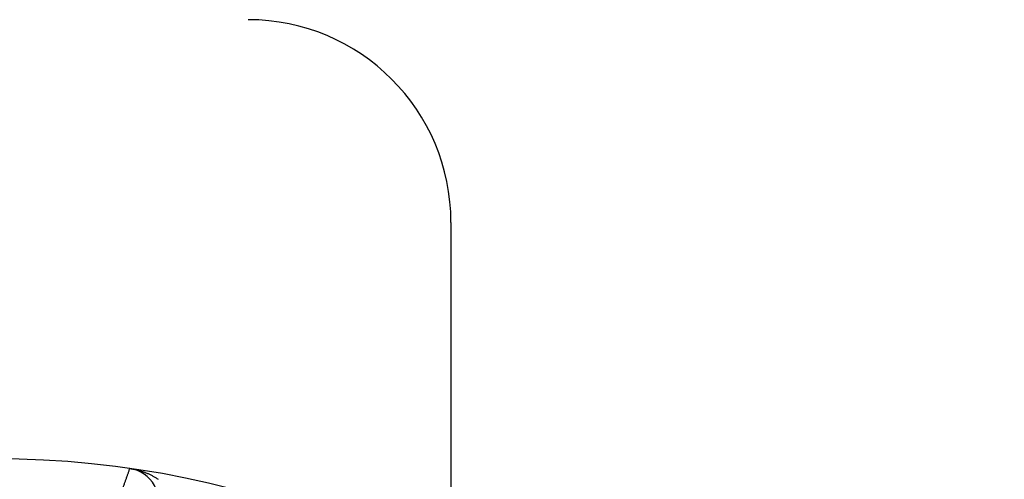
# Model space of a CAD drawing. Header units: millimetres. Extents: x 0 to 840, y 0 to 594.
# Tile 104 of 139: x 404 to 418, y 509 to 516. Entities that reach past the tile are written whole.
import ezdxf

# ---------------------------------------------------------------- set-up
doc = ezdxf.new("R2010")
doc.units = ezdxf.units.MM
doc.header["$LTSCALE"] = 0.36378
doc.layers.add('NoLayerName_001', color=7, linetype='Continuous')

# ---------------------------------------------------------------- blocks, each defined once
blk = doc.blocks.new('DIM_0002')
at = {"color": 3, "linetype": 'Continuous', "lineweight": 13}
blk.add_arc((51.634, 49.634), 49.634, 180, 90, dxfattribs=at)

msp = doc.modelspace()

# ---------------------------------------------------------------- linework, layer by layer
at = {"layer": 'NoLayerName_001', "color": 190, "linetype": 'Continuous', "lineweight": 25}
msp.add_line((409.9971, 512.7623), (409.9971, 508.2628), dxfattribs=at)
msp.add_arc((406.9971, 512.7623), 3, 0, 90, dxfattribs=at)
at = {"layer": 'NoLayerName_001', "color": 7, "linetype": 'Continuous', "lineweight": 25}
for centre, radius, start, end in [((403.2476, 495.2628), 14, 270, 90), ((405.1723, 508.6249), 0.5, 336.1169, 81.80321)]:
    msp.add_arc(centre, radius, start, end, dxfattribs=at)
at = {"layer": 'NoLayerName_001', "color": 8, "linetype": 'Continuous', "lineweight": 25}
for points, knots in [([(404.3672, 506.8641), (404.4549, 507.0817), (404.5731, 507.3741), (404.7123, 507.7213), (404.7801, 507.8916), (404.8315, 508.0212), (404.8746, 508.1303), (404.9121, 508.2259), (404.9467, 508.3147), (404.9759, 508.3899), (405.0022, 508.4584), (405.0258, 508.52), (405.0493, 508.5817), (405.07, 508.6366), (405.0881, 508.6847), (405.1034, 508.7259), (405.1187, 508.7672), (405.1339, 508.8085), (405.149, 508.8498), (405.164, 508.8912), (405.1763, 508.9257), (405.1861, 508.9534), (405.1935, 508.9741), (405.2008, 508.9949), (405.208, 509.0156), (405.2152, 509.0364), (405.2224, 509.0572), (405.2319, 509.085), (405.2389, 509.1058), (405.2436, 509.1197)], [0, 0, 0, 0, 0.7040667, 0.9460898, 1.1221066, 1.2541191, 1.3641296, 1.47414, 1.5621484, 1.6501568, 1.7161631, 1.7821694, 1.8481758, 1.9141821, 1.9581864, 2.0021906, 2.0461949, 2.0901991, 2.1342034, 2.1782076, 2.2222118, 2.2442139, 2.266216, 2.2882182, 2.3102203, 2.332222, 2.3542244, 2.3762274, 2.4202306, 2.4202306, 2.4202306, 2.4202306]), ([(405.2436, 509.1198), (405.251, 509.1187), (405.2659, 509.1165), (405.2881, 509.1126), (405.3103, 509.1083), (405.3323, 509.1035), (405.3543, 509.0983), (405.3761, 509.0926), (405.3979, 509.0865), (405.4195, 509.0799), (405.441, 509.0728), (405.4624, 509.0653), (405.4835, 509.0572), (405.5046, 509.0487), (405.5254, 509.0397), (405.5459, 509.0301), (405.5662, 509.02), (405.5861, 509.0094), (405.6057, 508.9981), (405.6249, 508.9863), (405.6438, 508.9739), (405.6559, 508.965), (405.662, 508.9606)], [0, 0, 0, 0, 0.02254602, 0.04509695, 0.06765351, 0.09021676, 0.1127881, 0.13536927, 0.1579624, 0.18056998, 0.2031949, 0.22584044, 0.24850638, 0.27118176, 0.29385523, 0.31651762, 0.33916203, 0.36178407, 0.38438201, 0.40695701, 0.42951331, 0.45205842, 0.45205842, 0.45205842, 0.45205842])]:
    msp.add_open_spline(points, degree=3, knots=knots, dxfattribs=at)

# ---------------------------------------------------------------- block references
at = {"layer": 'NoLayerName_001', "color": 3, "linetype": 'Continuous', "lineweight": 13}
msp.add_blockref('DIM_0002', (351.5632, 445.6284), dxfattribs=at)

doc.saveas('drawing.dxf')
